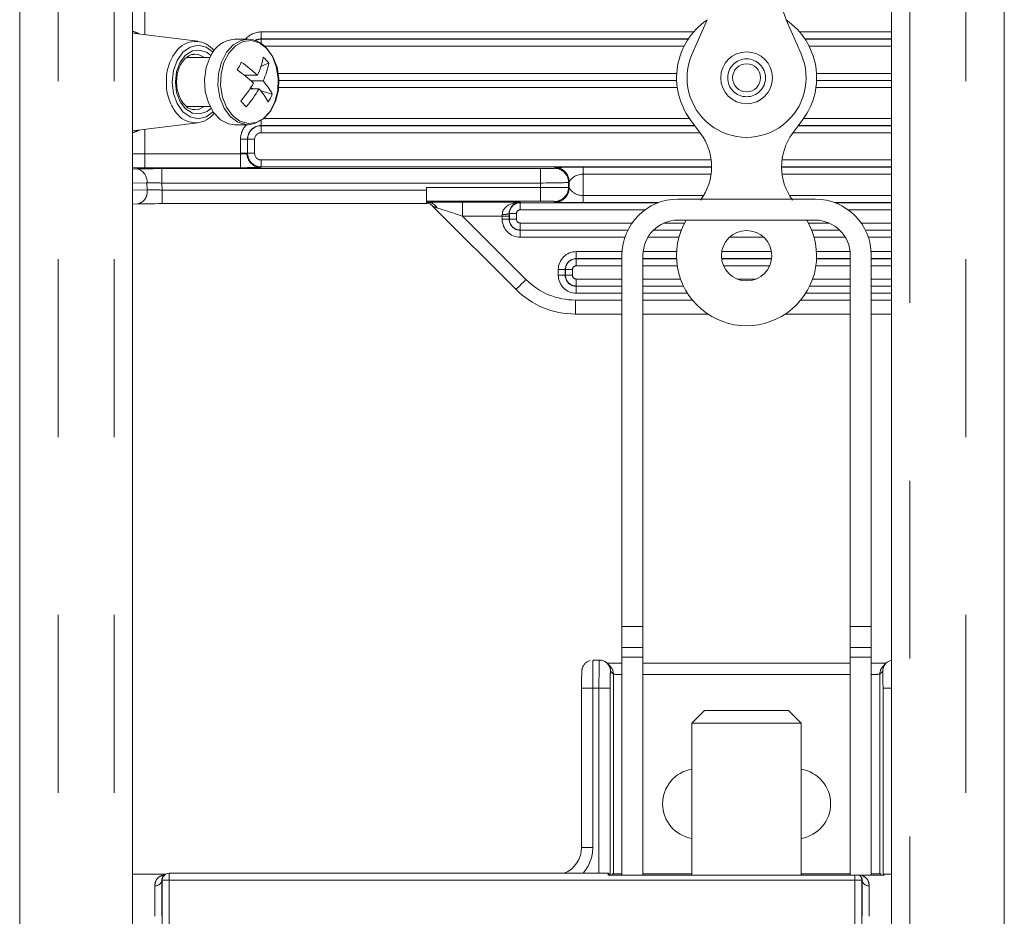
# Model space of a CAD drawing. Header units: millimetres. Extents: x 2 to 601, y 5 to 415.
# Tile 17 of 139: x 42.65 to 49.68, y 55.17 to 61.57. Entities that reach past the tile are written whole.
import ezdxf

# ---------------------------------------------------------------- set-up
doc = ezdxf.new("R2010")
doc.units = ezdxf.units.MM
doc.linetypes.add('PHANTOM', pattern=[12.7, 6.35, -1.27, 1.27, -1.27, 1.27, -1.27])

msp = doc.modelspace()

# ---------------------------------------------------------------- linework, layer by layer
at = {"color": 7, "linetype": 'Continuous', "lineweight": 15}
for p, q in [((43.4578, 48.4757), (43.4578, 158.0307)), ((48.8778, 158.0307), (48.8778, 48.4307)), ((49.6828, 48.4773), (49.6828, 91.2188)), ((42.6528, 48.4773), (42.6528, 90.6188)), ((47.5603, 61.5701), (47.4533, 61.3255)), ((48.1254, 61.5701), (48.2322, 61.3254)), ((43.925, 61.4165), (43.4578, 61.4746)), ((44.2834, 61.4303), (44.1879, 61.4303)), ((43.9009, 61.3241), (43.892, 61.3233)), ((44.0113, 61.3002), (43.8448, 61.3002)), ((44.4317, 61.2614), (44.3758, 61.2371)), ((44.2575, 61.1735), (44.3507, 61.1735)), ((44.2607, 61.1735), (44.2593, 61.172)), ((44.3057, 61.1328), (44.3902, 61.1328)), ((44.2971, 61.077), (44.3614, 61.077)), ((44.3264, 61.077), (44.3018, 61.0842)), ((44.4564, 61.0392), (44.3733, 61.0634)), ((43.8455, 60.9502), (44.0113, 60.9502)), ((43.4578, 60.7759), (43.925, 60.834)), ((44.1879, 60.8202), (44.2834, 60.8202)), ((47.5147, 60.7577), (47.4403, 60.8587)), ((48.1708, 60.7576), (48.2452, 60.8585)), ((48.1708, 60.7576), (48.2452, 60.8585)), ((43.4578, 60.504), (43.4908, 60.5049)), ((46.5752, 60.3686), (46.5752, 60.4136)), ((45.5568, 60.3543), (45.5568, 60.3727)), ((43.4578, 60.254), (43.4947, 60.255)), ((43.669, 60.2569), (45.5594, 60.2569)), ((45.5593, 60.2754), (45.5686, 60.2661)), ((45.5595, 60.2569), (45.5686, 60.2661)), ((45.5743, 60.266), (45.5659, 60.2663)), ((45.5686, 60.2661), (45.5686, 60.2661)), ((45.8132, 60.2686), (46.2266, 60.2686)), ((45.8132, 60.1687), (45.8132, 60.2686)), ((48.3328, 60.2893), (47.3528, 60.2893)), ((45.6009, 60.2394), (46.1965, 59.6443)), ((46.0978, 60.1687), (45.8132, 60.1687)), ((48.3328, 60.1394), (47.3528, 60.1394)), ((46.9528, 59.8894), (46.9528, 57.2391)), ((47.1028, 59.8894), (47.1028, 57.2391)), ((48.5828, 57.2391), (48.5828, 59.8894)), ((48.7328, 57.2391), (48.7328, 59.8894)), ((46.6205, 59.4687), (46.9528, 59.4687)), ((47.1028, 59.4687), (47.5661, 59.4687)), ((48.1191, 59.4687), (48.5828, 59.4687)), ((48.7328, 59.4687), (48.8778, 59.4687)), ((46.9528, 57.0893), (46.9528, 57.2391)), ((47.1028, 57.2391), (47.1028, 57.0893)), ((48.5828, 57.0893), (48.5828, 57.2391)), ((48.7328, 57.2391), (48.7328, 57.0893)), ((46.9528, 57.0893), (46.9528, 57.0193)), ((47.1028, 57.0893), (47.1028, 57.0193)), ((48.5828, 57.0193), (48.5828, 57.0893)), ((48.7328, 57.0193), (48.7328, 57.0893)), ((46.9528, 57.0193), (46.9528, 55.4628)), ((47.1028, 57.0193), (47.1028, 55.4628)), ((48.5828, 55.4628), (48.5828, 57.0193)), ((48.7328, 55.4628), (48.7328, 57.0193)), ((46.7466, 56.9989), (46.791, 56.9989)), ((46.868, 56.9551), (46.8476, 56.9755)), ((47.1028, 56.9758), (48.5828, 56.9758)), ((48.838, 56.9755), (48.8176, 56.9551)), ((46.6645, 55.6615), (46.6645, 56.799)), ((47.5428, 56.6378), (47.4528, 56.5478)), ((47.5428, 56.6378), (48.1428, 56.6378)), ((48.2328, 56.5478), (48.1428, 56.6378)), ((47.4528, 56.5478), (47.4528, 55.4628)), ((47.4528, 56.5478), (48.2328, 56.5478)), ((48.2328, 55.4628), (48.2328, 56.5478)), ((43.4578, 55.4695), (43.6939, 55.4695)), ((43.7195, 55.4766), (46.8539, 55.4766)), ((46.8676, 55.4628), (46.8539, 55.4766)), ((46.8914, 55.4728), (46.884, 55.4728)), ((46.884, 55.4728), (46.884, 55.4628)), ((46.9528, 55.4728), (46.8914, 55.4728)), ((47.4528, 55.4728), (47.1028, 55.4728)), ((48.5828, 55.4728), (48.2328, 55.4728)), ((48.7942, 55.4728), (48.7328, 55.4728)), ((48.8016, 55.4728), (48.7942, 55.4728)), ((48.8016, 55.4628), (48.8016, 55.4728)), ((48.8246, 55.4695), (48.8179, 55.4628)), ((48.8246, 55.4695), (48.8778, 55.4695)), ((43.6842, 55.4619), (43.6795, 55.4572)), ((48.616, 55.4628), (46.8533, 55.4628)), ((48.6505, 55.4628), (48.616, 55.4628)), ((48.6514, 55.4619), (48.6505, 55.4628)), ((48.6561, 55.4572), (48.6514, 55.4619)), ((48.6636, 55.4628), (48.8258, 55.4628))]:
    msp.add_line(p, q, dxfattribs=at)
at = {"color": 7, "linetype": 'PHANTOM', "lineweight": 0}
for p, q in [((49.0078, 91.2988), (49.0078, 48.4307)), ((49.4078, 48.4307), (49.4078, 91.2188)), ((43.3278, 48.4307), (43.3278, 90.6988)), ((42.9278, 48.4307), (42.9278, 90.6188)), ((43.546, 61.9369), (43.546, 61.4636)), ((44.3778, 61.483), (47.4651, 61.483)), ((44.3778, 61.483), (44.3778, 61.433)), ((48.2204, 61.483), (48.8778, 61.483)), ((47.427, 61.433), (44.3778, 61.433)), ((44.3778, 61.4317), (44.3778, 61.433)), ((44.3778, 61.4317), (47.4261, 61.4317)), ((44.3778, 61.3994), (44.3778, 61.4317)), ((47.397, 61.3817), (44.4001, 61.3817)), ((48.8778, 61.433), (48.2586, 61.433)), ((48.2595, 61.4317), (48.8778, 61.4317)), ((48.8778, 61.3817), (48.2886, 61.3817)), ((44.4946, 61.1869), (47.3438, 61.1869)), ((48.3418, 61.1869), (48.8778, 61.1869)), ((47.3431, 61.137), (44.4989, 61.137)), ((44.4989, 61.1356), (47.3432, 61.1356)), ((48.8778, 61.137), (48.3424, 61.137)), ((48.3424, 61.1356), (48.8778, 61.1356)), ((47.3477, 61.0856), (44.4972, 61.0856)), ((48.8778, 61.0856), (48.3379, 61.0856)), ((44.3778, 60.851), (44.3778, 60.8149)), ((47.4725, 60.8149), (44.3778, 60.8149)), ((44.3778, 60.8135), (44.3778, 60.8149)), ((44.3778, 60.8135), (47.4736, 60.8135)), ((44.3778, 60.8135), (44.3778, 60.7635)), ((44.3957, 60.8649), (47.4358, 60.8649)), ((48.212, 60.8135), (48.8778, 60.8135)), ((48.8778, 60.8149), (48.213, 60.8149)), ((48.2498, 60.8649), (48.8778, 60.8649)), ((43.546, 60.7869), (43.546, 60.6136)), ((47.5104, 60.7635), (44.3778, 60.7635)), ((48.8778, 60.7635), (48.1751, 60.7635)), ((44.2291, 60.6162), (44.2291, 60.7162)), ((44.2291, 60.7162), (44.2791, 60.7162)), ((44.2791, 60.7162), (44.2791, 60.6174)), ((44.2804, 60.7162), (44.2791, 60.7162)), ((44.2804, 60.6162), (44.2804, 60.7162)), ((44.2804, 60.7162), (44.3304, 60.7162)), ((44.3304, 60.7162), (44.3304, 60.6162)), ((43.546, 60.5136), (43.546, 60.6136)), ((43.546, 60.6136), (44.2291, 60.6136)), ((44.2291, 60.6162), (44.2761, 60.6162)), ((44.2291, 60.5136), (44.2291, 60.6136)), ((44.2804, 60.6162), (44.2791, 60.6162)), ((44.3304, 60.6162), (44.2804, 60.6162)), ((44.3778, 60.5688), (47.5897, 60.5688)), ((44.3778, 60.5688), (44.3778, 60.5188)), ((48.0956, 60.5688), (48.8778, 60.5688)), ((44.2291, 60.5136), (43.546, 60.5136)), ((43.6677, 60.5068), (43.6677, 60.4042)), ((43.6677, 60.5068), (46.3711, 60.5068)), ((44.3778, 60.5188), (44.3778, 60.5181)), ((47.5927, 60.5188), (44.3778, 60.5188)), ((46.3711, 60.5068), (46.3711, 60.4042)), ((46.471, 60.5094), (46.4753, 60.5136)), ((46.6752, 60.5174), (47.5927, 60.5174)), ((46.6752, 60.4674), (46.6752, 60.3148)), ((47.5892, 60.4674), (46.6752, 60.4674)), ((48.8778, 60.5188), (48.0927, 60.5188)), ((48.0927, 60.5174), (48.8778, 60.5174)), ((48.8778, 60.4674), (48.0962, 60.4674)), ((43.5615, 60.405), (43.4578, 60.4022)), ((43.5628, 60.355), (43.5615, 60.405)), ((43.6677, 60.4042), (43.669, 60.3543)), ((46.3711, 60.4042), (43.6677, 60.4042)), ((46.3711, 60.3727), (46.3711, 60.4042)), ((46.5752, 60.4136), (46.571, 60.4094)), ((46.571, 60.4094), (46.571, 60.3728)), ((43.4578, 60.3522), (43.5628, 60.355)), ((43.669, 60.2569), (43.669, 60.3543)), ((43.669, 60.3543), (45.5568, 60.3543)), ((45.5568, 60.3727), (46.3711, 60.3727)), ((46.3711, 60.3727), (46.3711, 60.2754)), ((46.571, 60.3728), (46.5752, 60.3686)), ((46.3711, 60.2754), (45.5593, 60.2754)), ((46.2266, 60.2634), (46.2266, 60.2686)), ((46.2266, 60.2634), (47.2111, 60.2634)), ((46.2266, 60.2134), (46.2266, 60.2634)), ((46.4753, 60.2686), (46.4711, 60.2728)), ((46.6752, 60.3148), (47.5358, 60.3148)), ((47.2148, 60.2648), (46.6752, 60.2648)), ((48.1495, 60.3148), (48.8778, 60.3148)), ((48.8778, 60.2648), (48.4708, 60.2648)), ((48.4745, 60.2634), (48.8778, 60.2634)), ((46.1492, 60.1861), (46.1478, 60.1861)), ((46.1492, 60.1461), (46.1492, 60.1861)), ((46.1992, 60.1861), (46.1492, 60.1861)), ((46.1992, 60.1861), (46.1992, 60.1461)), ((47.1183, 60.2134), (46.2266, 60.2134)), ((48.8778, 60.2134), (48.5672, 60.2134)), ((45.8132, 60.1687), (46.2672, 59.715)), ((46.0978, 60.1687), (46.1478, 60.1687)), ((46.0978, 60.1461), (46.0978, 60.1687)), ((46.0978, 60.1461), (46.1478, 60.1461)), ((46.1478, 60.1687), (46.1478, 60.1461)), ((46.1492, 60.1461), (46.1478, 60.1461)), ((46.1992, 60.1461), (46.1492, 60.1461)), ((46.2266, 60.1187), (47.0251, 60.1187)), ((46.2266, 60.1187), (46.2266, 60.0687)), ((47.2533, 60.1187), (47.4004, 60.1187)), ((48.2848, 60.1187), (48.4323, 60.1187)), ((48.6605, 60.1187), (48.8778, 60.1187)), ((46.9953, 60.0687), (46.2266, 60.0687)), ((46.2266, 60.0687), (46.2266, 60.0674)), ((46.2266, 60.0174), (46.2266, 60.0674)), ((46.2266, 60.0674), (46.9946, 60.0674)), ((47.1772, 60.0674), (47.3769, 60.0674)), ((47.3774, 60.0687), (47.1786, 60.0687)), ((48.5069, 60.0687), (48.3077, 60.0687)), ((48.3083, 60.0674), (48.5083, 60.0674)), ((48.8778, 60.0687), (48.6903, 60.0687)), ((48.691, 60.0674), (48.8778, 60.0674)), ((46.9738, 60.0174), (46.2266, 60.0174)), ((47.3603, 60.0174), (47.138, 60.0174)), ((47.9649, 60.0174), (47.7203, 60.0174)), ((48.5475, 60.0174), (48.3248, 60.0174)), ((48.8778, 60.0174), (48.7117, 60.0174)), ((46.6268, 59.9148), (46.9536, 59.9148)), ((46.6268, 59.8648), (46.6268, 59.9148)), ((47.1041, 59.9148), (47.3435, 59.9148)), ((47.665, 59.9148), (48.0202, 59.9148)), ((48.3417, 59.9148), (48.5815, 59.9148)), ((48.732, 59.9148), (48.8778, 59.9148)), ((46.9528, 59.8648), (46.6268, 59.8648)), ((46.6268, 59.8634), (46.6268, 59.8648)), ((46.6268, 59.8634), (46.9528, 59.8634)), ((46.6268, 59.8134), (46.6268, 59.8634)), ((47.343, 59.8648), (47.1028, 59.8648)), ((47.1028, 59.8634), (47.3431, 59.8634)), ((48.0214, 59.8648), (47.6638, 59.8648)), ((47.6639, 59.8634), (48.0212, 59.8634)), ((48.3421, 59.8634), (48.5828, 59.8634)), ((48.5828, 59.8648), (48.3422, 59.8648)), ((48.8778, 59.8648), (48.7328, 59.8648)), ((48.7328, 59.8634), (48.8778, 59.8634)), ((46.4981, 59.7461), (46.4981, 59.7861)), ((46.5481, 59.7861), (46.4981, 59.7861)), ((46.5481, 59.7861), (46.5481, 59.7461)), ((46.5495, 59.7861), (46.5481, 59.7861)), ((46.5495, 59.7461), (46.5495, 59.7861)), ((46.5995, 59.7861), (46.5495, 59.7861)), ((46.5995, 59.7861), (46.5995, 59.7461)), ((46.9528, 59.8134), (46.6268, 59.8134)), ((47.3478, 59.8134), (47.1028, 59.8134)), ((48.0076, 59.8134), (47.6776, 59.8134)), ((48.5828, 59.8134), (48.3374, 59.8134)), ((48.8778, 59.8134), (48.7328, 59.8134)), ((46.5481, 59.7461), (46.4981, 59.7461)), ((46.5495, 59.7461), (46.5481, 59.7461)), ((46.5995, 59.7461), (46.5495, 59.7461)), ((46.6268, 59.7187), (46.9528, 59.7187)), ((46.6268, 59.7187), (46.6268, 59.6687)), ((47.1028, 59.7187), (47.3712, 59.7187)), ((47.7744, 59.7187), (47.9107, 59.7187)), ((48.314, 59.7187), (48.5828, 59.7187)), ((48.7328, 59.7187), (48.8778, 59.7187)), ((46.9528, 59.6687), (46.6268, 59.6687)), ((46.6268, 59.6687), (46.6268, 59.6674)), ((46.6268, 59.6174), (46.6268, 59.6674)), ((46.6268, 59.6674), (46.9528, 59.6674)), ((46.9528, 59.6174), (46.6268, 59.6174)), ((47.3919, 59.6687), (47.1028, 59.6687)), ((47.1028, 59.6674), (47.3926, 59.6674)), ((47.4204, 59.6174), (47.1028, 59.6174)), ((48.5828, 59.6174), (48.2647, 59.6174)), ((48.2926, 59.6674), (48.5828, 59.6674)), ((48.5828, 59.6687), (48.2932, 59.6687)), ((48.8778, 59.6687), (48.7328, 59.6687)), ((48.7328, 59.6674), (48.8778, 59.6674)), ((48.8778, 59.6174), (48.7328, 59.6174)), ((46.6205, 59.4687), (46.6205, 59.5687)), ((46.6205, 59.5687), (46.9528, 59.5687)), ((47.1028, 59.5687), (47.4556, 59.5687)), ((48.2296, 59.5687), (48.5828, 59.5687)), ((48.7328, 59.5687), (48.8778, 59.5687)), ((46.9528, 57.2391), (47.1028, 57.2391)), ((48.5828, 57.2391), (48.7328, 57.2391)), ((47.1028, 57.0893), (46.9528, 57.0893)), ((48.7328, 57.0893), (48.5828, 57.0893)), ((46.9528, 57.0193), (47.1028, 57.0193)), ((48.5828, 57.0193), (48.7328, 57.0193)), ((46.8914, 56.8985), (46.871, 56.9189)), ((46.8914, 55.4728), (46.8914, 56.8985)), ((48.5828, 56.8958), (47.1028, 56.8958)), ((48.8146, 56.9189), (48.7942, 56.8985)), ((48.7942, 56.8985), (48.7942, 55.4728)), ((46.6645, 56.799), (46.7445, 56.799)), ((46.7445, 56.799), (46.7445, 55.6615)), ((46.7889, 56.799), (46.7445, 56.799)), ((46.7889, 55.4766), (46.7889, 56.799)), ((46.8688, 56.799), (46.7889, 56.799)), ((46.8688, 56.799), (46.8688, 55.4628)), ((48.8167, 55.4628), (48.8167, 56.799)), ((48.8167, 56.799), (48.8778, 56.799)), ((46.6645, 55.6615), (46.7445, 55.6615)), ((43.7195, 55.4766), (43.7195, 55.4266)), ((43.6695, 55.4266), (43.6667, 55.4238)), ((43.6695, 55.4266), (43.7195, 55.4266)), ((43.6695, 55.1046), (43.6695, 55.4266)), ((48.616, 55.4266), (43.7195, 55.4266)), ((43.7195, 55.4266), (43.7195, 55.1046)), ((48.616, 55.4628), (48.616, 55.4266)), ((48.616, 55.0746), (48.616, 55.4266)), ((48.666, 55.4266), (48.616, 55.4266)), ((48.666, 55.4266), (48.666, 55.0746)), ((48.6688, 55.4238), (48.666, 55.4266))]:
    msp.add_line(p, q, dxfattribs=at)
at = {"color": 7, "linetype": 'PHANTOM', "lineweight": 0, "flags": 128}
for points in [[(44.0341, 61.339), (43.9837, 61.3749), (43.9263, 61.3878), (43.8689, 61.3749), (43.8172, 61.3376), (43.7761, 61.2795), (43.7498, 61.2064), (43.7407, 61.1252)], [(44.2834, 60.8202), (44.2708, 60.8208), (44.2106, 60.8381), (44.1564, 60.8787), (44.1124, 60.9393), (44.0823, 61.015), (44.0685, 61.0995), (44.072, 61.1862), (44.0927, 61.2679), (44.1289, 61.3381), (44.1775, 61.391), (44.2348, 61.4224), (44.2834, 61.4303)], [(44.4184, 61.3644), (44.3658, 61.4039), (44.3074, 61.4207), (44.248, 61.4136), (44.1925, 61.3831), (44.1453, 61.3318), (44.1102, 61.2637), (44.0901, 61.1844), (44.0867, 61.1003), (44.1001, 61.0182), (44.1293, 60.9448), (44.172, 60.886), (44.2246, 60.8466), (44.283, 60.8298), (44.3423, 60.8369), (44.3979, 60.8673), (44.4451, 60.9187), (44.4802, 60.9868), (44.5002, 61.0661), (44.5037, 61.1502), (44.4903, 61.2323), (44.4611, 61.3057), (44.4184, 61.3644)], [(43.7644, 61.1252), (43.7732, 61.1996), (43.7985, 61.2659), (43.8378, 61.3169), (43.8866, 61.3472), (43.9397, 61.3534), (43.9913, 61.3349), (44.0183, 61.3136)], [(43.9728, 61.3002), (43.9303, 61.3212), (43.9009, 61.3241)], [(43.7407, 61.1252), (43.7498, 61.0441), (43.7761, 60.9709), (43.8172, 60.9129), (43.8689, 60.8756), (43.9263, 60.8627), (43.9837, 60.8756), (44.0341, 60.9115)], [(44.0183, 60.9368), (43.9913, 60.9156), (43.9397, 60.8971), (43.8866, 60.9033), (43.8378, 60.9336), (43.7985, 60.9846), (43.7732, 61.0509), (43.7644, 61.1252)], [(43.9006, 60.9264), (43.9303, 60.9293), (43.9728, 60.9502)], [(44.2858, 60.5842), (44.2823, 60.5972), (44.2804, 60.6162)]]:
    msp.add_lwpolyline(points, dxfattribs=at)
at = {"color": 7, "linetype": 'Continuous', "lineweight": 15, "flags": 128}
for points in [[(44.0136, 61.3048), (43.9849, 61.2281), (43.9726, 61.1431), (43.9778, 61.0565), (44, 60.9756), (44.0374, 60.9068), (44.087, 60.8557), (44.1448, 60.8264), (44.1879, 60.8202)], [(44.4103, 61.3718), (44.4543, 61.3112), (44.4844, 61.2355), (44.4983, 61.1509), (44.4947, 61.0643), (44.474, 60.9826), (44.4378, 60.9124), (44.3892, 60.8595), (44.3319, 60.8281), (44.2834, 60.8202)]]:
    msp.add_lwpolyline(points, dxfattribs=at)
at = {"color": 7, "linetype": 'Continuous', "lineweight": 15}
for centre, radius in [((47.8428, 61.1553), 0.185), ((47.8428, 61.1553), 0.1), ((47.8426, 59.8853), 0.18), ((47.8426, 59.8853), 0.18)]:
    msp.add_circle(centre, radius, dxfattribs=at)
at = {"color": 7, "linetype": 'PHANTOM', "lineweight": 0}
msp.add_circle((47.8428, 61.1553), 0.135, dxfattribs=at)
at = {"color": 7, "linetype": 'Continuous', "lineweight": 15}
for centre, radius, start, end in [((48.6294, 61.7902), 0.55, 156.39032, 203.59445), ((47.8428, 61.1553), 0.5, 124.60199, 216.39046), ((47.8428, 61.1553), 0.5, 323.59226, 55.38278), ((43.9075, 61.2498), 0.1657, 36.43278, 137.46369), ((44.1999, 61.2298), 0.2008, 93.40429, 158.06052), ((44.2803, 61.2565), 0.1738, 41.55339, 88.99065), ((43.865, 61.4016), 0.5366, 334.84365, 349.30574), ((44.1028, 60.9815), 0.4319, 40.389, 47.90623), ((47.8428, 61.1553), 0.425, 156.39032, 23.59445), ((42.4094, 62.1724), 2.0379, 331.86207, 333.62583), ((43.6771, 60.4603), 0.981, 46.63364, 55.32738), ((43.9037, 61.3611), 0.5374, 334.85588, 349.29974), ((43.6506, 60.4075), 0.9773, 46.60955, 55.33721), ((43.5863, 61.5414), 0.849, 319.42399, 330.06158), ((44.0589, 60.8281), 0.4501, 27.96461, 42.60573), ((43.6257, 61.5007), 0.849, 319.42389, 330.06168), ((44.0308, 60.7729), 0.4492, 27.94279, 42.61379), ((44.0062, 61.2357), 0.4912, 329.09156, 336.41628), ((40.7073, 57.5292), 4.9385, 43.81917, 44.47606), ((43.9074, 61.0001), 0.1653, 221.43662, 323.74268), ((47.1927, 60.5204), 0.4, 323.59226, 36.39046), ((48.4927, 60.5202), 0.4, 143.59226, 216.39046), ((48.4927, 60.5202), 0.4, 143.59193, 216.39014), ((47.3528, 59.8894), 0.4, 90, 180), ((48.3328, 59.8894), 0.4, 0, 90), ((47.3528, 59.8894), 0.25, 90, 180), ((47.8426, 59.8853), 0.5, 149.46418, 30.53582), ((48.3328, 59.8894), 0.25, 0, 90), ((46.791, 56.919), 0.08, 45.00427, 90.02815), ((48.8947, 56.9188), 0.0802, 102.15382, 134.96357), ((47.4928, 55.9728), 0.25, 99.2069, 260.7931), ((48.1928, 55.9728), 0.25, 0, 80.7931), ((48.1928, 55.9728), 0.25, 279.2069, 0), ((43.7195, 55.4266), 0.05, 90, 135)]:
    msp.add_arc(centre, radius, start, end, dxfattribs=at)
at = {"color": 7, "linetype": 'PHANTOM', "lineweight": 0}
for centre, radius, start, end in [((44.3778, 61.3343), 0.1487, 90, 139.83227), ((44.3778, 61.3343), 0.0987, 90, 117.17037), ((44.3778, 61.3343), 0.0973, 90, 116.37893), ((44.0321, 61.1393), 0.3322, 137.95772, 182.42102), ((44.0325, 61.1112), 0.3326, 177.58335, 221.52652), ((44.3778, 60.7162), 0.1487, 135.58169, 180), ((44.3778, 60.7162), 0.0987, 90, 180), ((44.3778, 60.7162), 0.0973, 90, 180), ((44.3778, 60.7162), 0.0474, 90, 180), ((44.3778, 60.6162), 0.1487, 180, 180.99576), ((44.3742, 60.6143), 0.0981, 178.88036, 267.57491), ((44.3778, 60.6162), 0.0474, 180, 270), ((44.3778, 60.6162), 0.0973, 225.3135, 270), ((43.4708, 60.4158), 0.0913, 353.19262, 77.36597), ((46.471, 60.4093), 0.1, 0.0438, 89.95438), ((43.4756, 60.3412), 0.0883, 282.49526, 8.98399), ((46.471, 60.3729), 0.1, 270.04559, 359.95623), ((46.2266, 60.1861), 0.0773, 90, 180), ((46.1093, 60.2994), 0.1197, 264.47654, 288.74689), ((46.2266, 60.1861), 0.0274, 90, 180), ((46.2266, 60.1461), 0.1287, 180, 270), ((46.2266, 60.1461), 0.0787, 180, 270), ((46.2266, 60.1461), 0.0773, 180, 270), ((46.2266, 60.1461), 0.0274, 180, 270), ((46.6268, 59.7861), 0.1287, 90, 180), ((46.6268, 59.7861), 0.0787, 90, 180), ((46.6268, 59.7861), 0.0773, 90, 180), ((46.6268, 59.7861), 0.0274, 90, 180), ((27.9157, 77.9884), 25.8978, 314.90095, 315.12216), ((46.6268, 59.7461), 0.1287, 180, 270), ((46.6268, 59.7461), 0.0787, 180, 270), ((46.6268, 59.7461), 0.0773, 180, 270), ((46.6268, 59.7461), 0.0274, 180, 270), ((46.791, 56.919), 0.08, 359.9914, 44.98167), ((46.8114, 56.8985), 0.08, 359.9914, 44.98167), ((48.8742, 56.8985), 0.08, 135.01831, 180.00838), ((48.8946, 56.919), 0.08, 135.01852, 180.0085), ((43.6221, 55.4326), 0.0455, 263.24586, 348.73859), ((43.7195, 55.4266), 0.05, 135.00604, 180.0175), ((48.6161, 55.4266), 0.0499, 359.93468, 45.04178), ((48.7135, 55.4326), 0.0455, 191.26141, 276.75414)]:
    msp.add_arc(centre, radius, start, end, dxfattribs=at)
for centre, major_axis, ratio, start_param, end_param in [((43.546, 60.611), (0.2, 0), 0.013093, 1.570796, 2.027606), ((44.2291, 60.6175), (0.05, 0), 0.078558, 5.934077, 6.257005), ((43.546, 60.511), (0.1, 0), 0.026186, 1.570796, 2.651255), ((43.6677, 60.5003), (0.2501, 0), 0.026168, 1.570796, 2.356537), ((44.2291, 60.5175), (0.15, 0), 0.026186, 5.934077, 6.414538), ((46.3711, 60.5095), (0.1, 0), 0.026177, 4.712389, 6.257014), ((43.6677, 60.4003), (0.1501, -0.0026), 0.026148, 1.571252, 2.356993), ((46.3711, 60.4095), (0.2, 0.0001), 0.026177, 4.71238, 6.257005), ((43.669, 60.3503), (0.1501, -0.0026), 0.026148, 1.571252, 2.356993), ((46.3711, 60.3727), (0.2, 0.0001), 0.000018, 0.026189, 1.570814), ((45.8184, 60.2634), (0.283, -0.0001), 0.018504, 1.589323, 2.627431), ((46.3711, 60.2728), (0.1, 0), 0.026213, 0.026207, 1.570832), ((45.8132, 60.1687), (0.2123, -0.0709), 0.014789, 3.134199, 3.694813), ((45.8184, 60.1634), (0.2123, -0.0709), 0.014789, 1.600418, 2.647616), ((46.1439, 60.1687), (0, 0.15), 0.026186, 4.712389, 4.828756), ((46.6208, 60.0689), (-0.3538, -0.3538), 0.999315, 0.000343, 0.785056), ((46.7466, 56.799), (0, 0.2), 0.010473, 6.265732, 7.853982), ((46.7909, 56.799), (0, 0.2), 0.010473, 6.265732, 7.853982), ((46.8709, 56.799), (0, 0.12), 0.017455, 6.265732, 7.853982), ((46.9714, 56.8986), (0.08, 0), 0.03491, 3.159046, 4.477539), ((48.7142, 56.8986), (0.08, 0), 0.03491, 4.947239, 6.265732), ((48.8146, 56.799), (0, 0.12), 0.017455, 4.712389, 6.300639), ((46.4645, 55.6616), (-0.1981, 0.1981), 0.999695, 3.205344, 3.926839), ((43.6625, 55.1696), (0, 0.35), 0.017455, 4.712389, 5.525321), ((48.673, 55.1696), (0, 0.35), 0.017455, 0.757864, 1.570796), ((43.6125, 55.1696), (0, 0.3), 0.020364, 4.712389, 5.525321), ((48.723, 55.1696), (0, 0.3), 0.020364, 0.757864, 1.570796)]:
    msp.add_ellipse(centre, major_axis=major_axis, ratio=ratio, start_param=start_param, end_param=end_param, dxfattribs=at)
at = {"color": 7, "linetype": 'Continuous', "lineweight": 15}
for centre, major_axis, ratio, start_param, end_param in [((45.5594, 60.3754), (0, 0.1), 0.026186, 1.596976, 3.115413), ((45.5594, 60.3569), (0, 0.1), 0.026186, 1.596976, 3.167773), ((43.669, 60.2504), (0.2501, 0), 0.026168, 1.570796, 2.356537), ((46.0939, 60.1687), (0, 0.1), 0.039279, 4.712389, 4.828756), ((46.6208, 60.0689), (0.4245, 0.4245), 0.999543, 3.141935, 3.926648), ((46.9714, 56.9786), (0.16, 0), 0.017455, 3.814062, 4.595776), ((48.7142, 56.9786), (0.16, 0), 0.017455, 4.829002, 5.610716), ((46.6666, 56.799), (0, 0.12), 0.017455, 1.032797, 1.570796), ((46.4645, 55.6616), (0.1415, -0.1415), 0.999452, 5.888037, 7.068431), ((46.8539, 55.4266), (0, 0.05), 0.017455, 6.265732, 7.043063), ((48.8247, 55.1696), (0, 0.3), 0.017455, 6.070908, 6.300639)]:
    msp.add_ellipse(centre, major_axis=major_axis, ratio=ratio, start_param=start_param, end_param=end_param, dxfattribs=at)
at = {"color": 7, "linetype": 'PHANTOM', "lineweight": 0}
for points, knots in [([(43.4578, 61.4876), (43.4637, 61.4857), (43.4786, 61.4808), (43.4961, 61.4731), (43.5065, 61.4685)], [0, 0, 0, 0, 0.400143, 1, 1, 1, 1]), ([(43.5068, 60.782), (43.4984, 60.7784), (43.4812, 60.7709), (43.4657, 60.7654), (43.4578, 60.7627)], [0, 0, 0, 0, 0.485434, 1, 1, 1, 1]), ([(44.2291, 60.6136), (44.2347, 60.6134), (44.246, 60.613), (44.261, 60.6125), (44.2699, 60.612), (44.274, 60.6131), (44.2754, 60.6145), (44.2759, 60.6157), (44.2761, 60.6162)], [0, 0, 0, 0, 0.272978, 0.545946, 0.819078, 0.905324, 0.968782, 1, 1, 1, 1]), ([(46.6752, 60.5174), (46.652, 60.5174), (46.607, 60.5173), (46.553, 60.5167), (46.5154, 60.5161), (46.4927, 60.5154), (46.4784, 60.5145), (46.4763, 60.5139), (46.4753, 60.5136)], [0, 0, 0, 0, 0.252153, 0.490764, 0.62675, 0.751018, 0.872315, 1, 1, 1, 1]), ([(46.4753, 60.5136), (46.4884, 60.5121), (46.5145, 60.5091), (46.5476, 60.486), (46.5707, 60.4529), (46.5737, 60.4267), (46.5752, 60.4136)], [0, 0, 0, 0, 0.2499947, 0.4999815, 0.7499872, 1, 1, 1, 1]), ([(46.6752, 60.4674), (46.6752, 60.4739), (46.6752, 60.4868), (46.6752, 60.5031), (46.6752, 60.5148), (46.6752, 60.5165), (46.6752, 60.5174)], [0, 0, 0, 0, 0.250005, 0.500088, 0.750044, 1, 1, 1, 1]), ([(46.5752, 60.3686), (46.5737, 60.3555), (46.5707, 60.3293), (46.5476, 60.2963), (46.5145, 60.2732), (46.4884, 60.2701), (46.4753, 60.2686)], [0, 0, 0, 0, 0.250013, 0.500018, 0.750005, 1, 1, 1, 1]), ([(46.4753, 60.2686), (46.4763, 60.2683), (46.4784, 60.2677), (46.4927, 60.2669), (46.5154, 60.2662), (46.553, 60.2655), (46.607, 60.2649), (46.652, 60.2648), (46.6752, 60.2648)], [0, 0, 0, 0, 0.127619, 0.2488976, 0.3731841, 0.5092165, 0.7477134, 1, 1, 1, 1]), ([(46.6752, 60.2648), (46.6752, 60.2657), (46.6752, 60.2675), (46.6752, 60.2791), (46.6752, 60.2955), (46.6752, 60.3083), (46.6752, 60.3148)], [0, 0, 0, 0, 0.249976, 0.500131, 0.749974, 1, 1, 1, 1]), ([(43.6167, 55.3874), (43.6188, 55.4001), (43.6239, 55.432), (43.6539, 55.4588), (43.6782, 55.4625), (43.6872, 55.4638)], [0, 0, 0, 0, 0.29299, 0.738997, 1, 1, 1, 1]), ([(48.6688, 55.4238), (48.6681, 55.4313), (48.6666, 55.4462), (48.6587, 55.4529), (48.6548, 55.4562)], [0, 0, 0, 0, 0.509043, 1, 1, 1, 1]), ([(48.6636, 55.4628), (48.6674, 55.4612), (48.6856, 55.4534), (48.7117, 55.4324), (48.7168, 55.4002), (48.7188, 55.3874)], [0, 0, 0, 0, 0.136801, 0.657768, 1, 1, 1, 1])]:
    msp.add_open_spline(points, degree=3, knots=knots, dxfattribs=at)
at = {"color": 7, "linetype": 'Continuous', "lineweight": 15}
for points, knots in [([(43.7732, 61.1252), (43.7736, 61.1363), (43.7747, 61.169), (43.7873, 61.2212), (43.8141, 61.2734), (43.8497, 61.3077), (43.8771, 61.3234), (43.8917, 61.3224), (43.8935, 61.3223)], [0, 0, 0, 0, 0.110078, 0.325992, 0.541184, 0.755317, 0.970918, 1, 1, 1, 1]), ([(43.9008, 60.9285), (43.8912, 60.9291), (43.8691, 60.9304), (43.8342, 60.9546), (43.8012, 60.9975), (43.7794, 61.055), (43.7734, 61.0999), (43.7732, 61.1229), (43.7732, 61.1252)], [0, 0, 0, 0, 0.15403, 0.354976, 0.569643, 0.77957, 0.977294, 1, 1, 1, 1]), ([(44.2791, 60.6174), (44.2791, 60.6172), (44.2791, 60.6168), (44.2791, 60.6164), (44.2791, 60.6162)], [0, 0, 0, 0, 0.417744, 1, 1, 1, 1]), ([(44.3221, 60.5362), (44.3198, 60.5376), (44.3079, 60.5448), (44.2923, 60.566), (44.2806, 60.5884), (44.2807, 60.6011), (44.2808, 60.602)], [0, 0, 0, 0, 0.099874, 0.527422, 0.965479, 1, 1, 1, 1]), ([(44.3587, 60.5199), (44.3566, 60.5203), (44.3501, 60.5218), (44.336, 60.5264), (44.3266, 60.533), (44.3221, 60.5362)], [0, 0, 0, 0, 0.204392, 0.621058, 1, 1, 1, 1]), ([(44.37, 60.5162), (44.3692, 60.5161), (44.3655, 60.5159), (44.3529, 60.5153), (44.3246, 60.5144), (44.2797, 60.5138), (44.246, 60.5137), (44.2291, 60.5136)], [0, 0, 0, 0, 0.035954, 0.1723256, 0.4481662, 0.7240793, 1, 1, 1, 1]), ([(46.6752, 60.4674), (46.6685, 60.4671), (46.6547, 60.4665), (46.6349, 60.4612), (46.6163, 60.4531), (46.6007, 60.4417), (46.5902, 60.4313), (46.5827, 60.4219), (46.577, 60.4158), (46.5758, 60.4144), (46.5752, 60.4136)], [0, 0, 0, 0, 0.121293, 0.24875, 0.384949, 0.532026, 0.679199, 0.75447, 0.87586, 1, 1, 1, 1]), ([(46.5752, 60.3686), (46.5758, 60.3679), (46.577, 60.3665), (46.5827, 60.3604), (46.5902, 60.351), (46.6007, 60.3405), (46.6163, 60.3291), (46.6349, 60.321), (46.6547, 60.3158), (46.6685, 60.3151), (46.6752, 60.3148)], [0, 0, 0, 0, 0.124101, 0.245555, 0.320839, 0.467998, 0.615066, 0.751261, 0.878687, 1, 1, 1, 1]), ([(45.5686, 60.2661), (45.5692, 60.2661), (45.5703, 60.2661), (45.5715, 60.2661), (45.5719, 60.2661), (45.572, 60.2661)], [0, 0, 0, 0, 0.497364, 0.90838, 1, 1, 1, 1]), ([(45.5688, 60.2602), (45.5727, 60.2586), (45.586, 60.2532), (45.6002, 60.243), (45.6064, 60.2328), (45.6072, 60.2315)], [0, 0, 0, 0, 0.27203, 0.905442, 1, 1, 1, 1]), ([(45.632, 60.2273), (45.6316, 60.228), (45.628, 60.2337), (45.6179, 60.2469), (45.5981, 60.2622), (45.5807, 60.2648), (45.572, 60.2661)], [0, 0, 0, 0, 0.028448, 0.246756, 0.623366, 1, 1, 1, 1]), ([(46.0978, 60.1803), (46.0984, 60.1867), (46.0992, 60.1952), (46.1052, 60.2108), (46.1184, 60.2305), (46.15, 60.2533), (46.1884, 60.2659), (46.216, 60.2682), (46.2264, 60.2686), (46.2266, 60.2686)], [0, 0, 0, 0, 0.09865, 0.129667, 0.266354, 0.485598, 0.807726, 0.996301, 1, 1, 1, 1]), ([(46.2266, 60.2686), (46.2264, 60.2686), (46.22, 60.2682), (46.2029, 60.2656), (46.1794, 60.2537), (46.1603, 60.2324), (46.1523, 60.2146), (46.1487, 60.2003), (46.1482, 60.1924), (46.1478, 60.1861)], [0, 0, 0, 0, 0.00397, 0.194828, 0.520575, 0.740796, 0.875833, 0.899988, 1, 1, 1, 1]), ([(46.7252, 56.9958), (46.7177, 56.9931), (46.7035, 56.988), (46.6876, 56.9741), (46.6771, 56.9597), (46.6711, 56.9465), (46.6682, 56.9361), (46.6671, 56.9294), (46.6666, 56.9246), (46.666, 56.9175), (46.6655, 56.9045), (46.665, 56.8837), (46.6649, 56.8647), (46.6648, 56.8602)], [0, 0, 0, 0, 0.11429, 0.213641, 0.297789, 0.367836, 0.421839, 0.457319, 0.48964, 0.5417, 0.704887, 0.929922, 1, 1, 1, 1]), ([(46.8476, 56.9755), (46.8412, 56.9815), (46.8328, 56.9892), (46.822, 56.992), (46.8194, 56.9926)], [0, 0, 0, 0, 0.7630838, 1, 1, 1, 1]), ([(48.8683, 56.9933), (48.8639, 56.9921), (48.8525, 56.9887), (48.8435, 56.9806), (48.838, 56.9755)], [0, 0, 0, 0, 0.380165, 1, 1, 1, 1]), ([(43.6809, 55.456), (43.677, 55.4528), (43.6689, 55.4463), (43.6675, 55.4313), (43.6667, 55.4238)], [0, 0, 0, 0, 0.492067, 1, 1, 1, 1]), ([(48.6505, 55.4628), (48.6505, 55.4628), (48.6508, 55.4628), (48.6521, 55.4628), (48.6548, 55.4628), (48.6576, 55.4628), (48.6607, 55.4628), (48.6628, 55.4628), (48.6636, 55.4628)], [0, 0, 0, 0, 0.009137, 0.41234, 0.591482, 0.744178, 0.898023, 1, 1, 1, 1])]:
    msp.add_open_spline(points, degree=3, knots=knots, dxfattribs=at)

doc.saveas('drawing.dxf')
